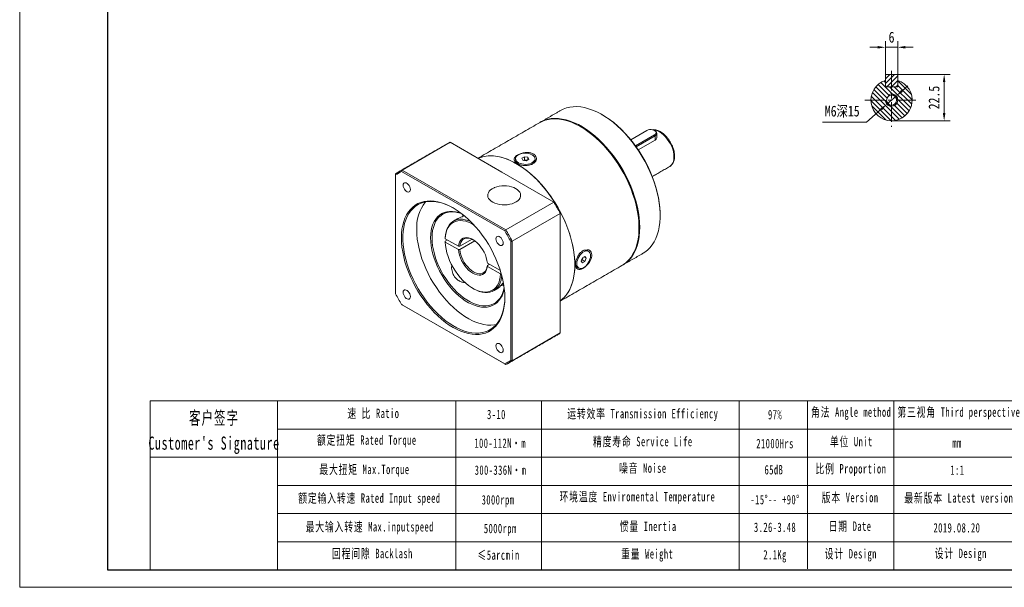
# Model space of a CAD drawing. Header units: millimetres. Extents: x -82 to 634, y -86 to 420.
# Tile 1 of 3: x -82 to 395, y -86 to 189. Entities that reach past the tile are written whole.
import ezdxf

# ---------------------------------------------------------------- set-up
doc = ezdxf.new("R2010")
doc.units = ezdxf.units.MM
doc.header["$LTSCALE"] = 1.5
doc.linetypes.add('CENTER', pattern=[10.16, 6.35, -1.27, 1.27, -1.27])
doc.layers.get('0').update_dxf_attribs({"lineweight": 18})
for name, color, linetype, lineweight in [('3中心线层', 1, 'CENTER', 18), ('5剖面线层', 2, 'Continuous', 18), ('7标注层', 4, 'Continuous', 18), ('SLD-0', 7, 'Continuous', 18), ('细实线', 7, 'Continuous', 18)]:
    doc.layers.add(name, color=color, linetype=linetype, lineweight=lineweight)
doc.styles.add('TH_GBDIM', font='txt', dxfattribs={"width": 0.8})
doc.styles.add('标准', font='txt', dxfattribs={"width": 0.667})
doc.dimstyles.new('TH_GBDIM', dxfattribs={"dimscale": 1.5, "dimtxt": 3.5, "dimasz": 2.5, "dimexe": 2, "dimexo": 0, "dimgap": 1.5, "dimtad": 1, "dimdec": 1, "dimdsep": 46, "dimtxsty": 'TH_GBDIM', "dimcen": 2.5, "dimdle": 5, "dimclrd": 4, "dimclre": 4, "dimclrt": 3, "dimadec": 0, "dimazin": 2, "dimtfac": 0.714286, "dimtdec": 1, "dimtmove": 0, "dimatfit": 3, "dimfxl": 1, "dimtolj": 1, "dimarcsym": 0})

# ---------------------------------------------------------------- blocks, each defined once
blk = doc.blocks.new('*X19')
at = {"layer": '7标注层', "transparency": 16777216}
for points in [[(365.52, 158.7), (366.77, 158.7), (366.15, 162.45)], [(365.52, 143.7), (366.77, 143.7), (366.15, 139.95)]]:
    blk.add_hatch(color=4, dxfattribs=at).paths.add_polyline_path(points, flags=0)
at = {"layer": '7标注层', "color": 4, "transparency": 16777216}
for p, q in [((343.24, 162.45), (369.15, 162.45)), ((366.15, 143.7), (366.15, 158.7)), ((340.64, 139.95), (369.15, 139.95))]:
    blk.add_line(p, q, dxfattribs=at)
at = {"layer": '7标注层', "color": 3, "transparency": 16777216, "insert": (361.27, 151.2), "char_height": 5.25, "width": 22.54, "attachment_point": 5, "rotation": 90, "style": 'TH_GBDIM'}
blk.add_mtext('22.5', dxfattribs=at)
blk = doc.blocks.new('*X20')
at = {"layer": '7标注层', "transparency": 16777216}
for points in [[(333.89, 176.21), (333.89, 174.96), (337.64, 175.58)], [(347.39, 176.21), (347.39, 174.96), (343.64, 175.58)]]:
    blk.add_hatch(color=4, dxfattribs=at).paths.add_polyline_path(points, flags=0)
at = {"layer": '7标注层', "color": 4, "transparency": 16777216}
for p, q in [((337.64, 162.05), (337.64, 178.58)), ((343.64, 162.05), (343.64, 178.58)), ((333.89, 175.58), (330.14, 175.58)), ((337.64, 175.58), (343.64, 175.58)), ((347.39, 175.58), (351.14, 175.58))]:
    blk.add_line(p, q, dxfattribs=at)
at = {"layer": '7标注层', "color": 3, "transparency": 16777216, "insert": (340.64, 180.46), "char_height": 5.25, "width": 4.76, "attachment_point": 5, "style": 'TH_GBDIM'}
blk.add_mtext('6', dxfattribs=at)
blk = doc.blocks.new('*X21')
at = {"layer": '7标注层', "transparency": 16777216}
for points in [[(345.3, 154.87), (346.13, 153.93), (342.9, 151.93)], [(335.15, 145.98), (335.98, 145.04), (338.38, 147.98)]]:
    blk.add_hatch(color=4, dxfattribs=at).paths.add_polyline_path(points, flags=0)
at = {"layer": '7标注层', "color": 4, "transparency": 16777216}
for p, q in [((345.72, 154.4), (348.54, 156.88)), ((342.9, 151.93), (338.38, 147.98)), ((328.49, 139.31), (335.56, 145.51)), ((307.18, 139.31), (328.49, 139.31))]:
    blk.add_line(p, q, dxfattribs=at)
at = {"layer": '7标注层', "color": 3, "transparency": 16777216, "insert": (316.71, 144.38), "char_height": 5.25, "width": 34.9533, "attachment_point": 5, "style": 'TH_GBDIM'}
blk.add_mtext('M6深15', dxfattribs=at)

msp = doc.modelspace()

# ---------------------------------------------------------------- hatches: boundary and pattern name
at = {"layer": '5剖面线层'}
h = msp.add_hatch(dxfattribs=at)
h.set_pattern_fill('ANSI31', color=256, style=0, pattern_type=0)
h.set_pattern_definition([(45, (0, 0), (-1.122532, 1.122532), [])])
h.paths.add_polyline_path([(340.640026, 156.454342), (343.240026, 156.454342), (343.640026, 156.854342), (343.640026, 159.493734), (343.640026, 162.054342), (343.240026, 162.454342), (340.640026, 162.454342)], flags=0)
h.paths.add_polyline_path([(340.640026, 162.454342), (338.040026, 162.454342), (337.640026, 162.054342), (337.640026, 156.854342), (338.040026, 156.454342), (340.640026, 156.454342)], flags=0)
h = msp.add_hatch(dxfattribs=at)
h.set_pattern_fill('ANSI31', color=256, style=0, pattern_type=0)
h.set_pattern_definition([(135, (0, 0), (-1.122532, -1.122532), [])])
edge = h.paths.add_edge_path(flags=0)
edge.add_line((340.640026, 156.454342), (337.640026, 156.454342))
edge.add_line((337.640026, 156.454342), (337.640026, 159.493734))
edge.add_arc((340.640027, 149.954342), 10.000001, 107.45760608, 179.99999705)
edge.add_line((330.640026, 149.954342), (338.240026, 149.954342))
edge.add_arc((340.640026, 149.954342), 2.4, 90.00000034, 179.99999966, ccw=False)
edge.add_line((340.640026, 152.354342), (340.640026, 156.454342))
edge = h.paths.add_edge_path(flags=0)
edge.add_line((343.640026, 159.493734), (343.640026, 156.454342))
edge.add_line((343.640026, 156.454342), (340.640026, 156.454342))
edge.add_line((340.640026, 156.454342), (340.640026, 152.954342))
edge.add_arc((340.640026, 149.954342), 3, 0, 89.99999966, ccw=False)
edge.add_line((343.640026, 149.954342), (350.640026, 149.954342))
edge.add_arc((340.640026, 149.954342), 10.000001, 0.00000295, 72.54238789)
edge = h.paths.add_edge_path(flags=0)
edge.add_line((350.640026, 149.954342), (343.640026, 149.954342))
edge.add_arc((340.640026, 149.954342), 3, 270.00000034, 359.99999966, ccw=False)
edge.add_line((340.640026, 146.954342), (340.640026, 139.954342))
edge.add_arc((340.640026, 149.954342), 10, 270.00000034, 360)
edge = h.paths.add_edge_path(flags=0)
edge.add_arc((340.640026, 149.954342), 3, 180, 269.99999966, ccw=False)
edge.add_line((337.640026, 149.954342), (330.640026, 149.954342))
edge.add_arc((340.640026, 149.954342), 10, 180.00000034, 269.99999966)
edge.add_line((340.640026, 139.954342), (340.640026, 146.954342))
edge = h.paths.add_edge_path(flags=0)
edge.add_line((338.240026, 149.954342), (337.640026, 149.954342))
edge.add_arc((340.640026, 149.954342), 3, 180.00000034, 269.99999966)
edge.add_line((340.640026, 146.954342), (340.640026, 147.554342))
edge.add_arc((340.640026, 149.954342), 2.4, 180, 269.99999966, ccw=False)
edge = h.paths.add_edge_path(flags=0)
edge.add_line((343.640026, 149.954342), (343.040026, 149.954342))
edge.add_arc((340.640026, 149.954342), 2.4, 270.00000034, 359.99999966, ccw=False)
edge.add_line((340.640026, 147.554342), (340.640026, 146.954342))
edge.add_arc((340.640026, 149.954342), 3, 270.00000034, 360)
edge = h.paths.add_edge_path(flags=0)
edge.add_line((340.640026, 152.954342), (340.640026, 152.354342))
edge.add_arc((340.640026, 149.954342), 2.4, 0, 89.99999966, ccw=False)
edge.add_line((343.040026, 149.954342), (343.640026, 149.954342))
edge.add_arc((340.640026, 149.954342), 3, 0.00000034, 89.99999966)

# ---------------------------------------------------------------- linework, layer by layer
at = {"color": 7, "linetype": 'Continuous', "lineweight": 15}
for p, q in [((337.640026, 162.054342), (338.040026, 162.454342)), ((343.240026, 162.454342), (338.040026, 162.454342)), ((343.240026, 162.454342), (343.640026, 162.054342)), ((337.640026, 162.054342), (337.640026, 156.854342)), ((337.640026, 156.454342), (337.640026, 159.493734)), ((343.640026, 156.854342), (343.640026, 162.054342)), ((343.640026, 159.493734), (343.640026, 156.454342)), ((338.040026, 156.454342), (337.640026, 156.854342)), ((337.640026, 156.454342), (343.640026, 156.454342)), ((343.240026, 156.454342), (338.040026, 156.454342)), ((343.640026, 156.854342), (343.240026, 156.454342)), ((221.937416, 135.227977), (214.119091, 130.714555)), ((226.775894, 133.840031), (226.775894, 131.717461)), ((103.194278, 116.016711), (126.528799, 129.487443)), ((151.651, 114.984706), (126.528799, 129.487443)), ((216.379909, 127.774375), (225.614371, 133.105316)), ((225.897214, 132.615418), (216.711553, 127.312649)), ((225.897214, 130.524577), (217.74493, 125.818364)), ((225.897214, 132.615418), (225.614371, 133.105316)), ((225.897214, 132.615418), (225.897214, 130.524577)), ((158.249709, 121.515971), (158.249709, 120.79333)), ((161.291678, 121.774762), (162.516423, 122.481792)), ((161.739965, 120.808941), (161.291678, 121.774762)), ((163.412998, 120.55015), (161.739965, 120.808941)), ((162.186452, 120.739875), (162.516423, 120.930363)), ((162.516423, 122.481792), (164.189454, 122.223001)), ((162.516423, 120.930363), (162.516423, 122.481792)), ((162.516423, 120.930363), (163.352938, 120.800967)), ((163.352938, 120.800967), (163.742968, 120.740636)), ((164.637743, 121.25718), (163.412998, 120.55015)), ((164.189454, 122.223001), (164.637743, 121.25718)), ((164.189454, 120.998388), (164.189454, 122.223001)), ((167.67971, 121.515971), (167.67971, 120.79333)), ((152.950422, 86.476625), (102.975428, 115.326574)), ((103.194278, 116.016711), (153.438681, 87.011235)), ((176.773202, 100.481967), (151.651, 114.984706)), ((100.032208, 114.190694), (100.032208, 113.626938)), ((100.032208, 113.626938), (100.032208, 55.917657)), ((176.773202, 100.481967), (153.438681, 87.011235)), ((132.719687, 94.364213), (132.637376, 93.585306)), ((156.600751, 81.534369), (179.935272, 95.005101)), ((179.935272, 65.99491), (179.935272, 95.005101)), ((228.372087, 94.365093), (228.372087, 93.956888)), ((124.091979, 81.496058), (125.152868, 82.108497)), ((130.473241, 79.037111), (124.092457, 82.720659)), ((131.182225, 79.036028), (137.156398, 82.484845)), ((138.53347, 81.64673), (131.182225, 77.402947)), ((155.893643, 23.669537), (155.893643, 81.378818)), ((156.600751, 81.534369), (156.600751, 23.513986)), ((124.092457, 81.087578), (130.473241, 77.404029)), ((190.024237, 71.819145), (190.63661, 73.397472)), ((190.63661, 70.947849), (190.024237, 71.819145)), ((190.517851, 72.430467), (190.18741, 72.239707)), ((190.824037, 73.21963), (190.517851, 72.430467)), ((190.517851, 72.430467), (191.861354, 71.654879)), ((190.63661, 73.397472), (191.861354, 74.104502)), ((191.861354, 71.654879), (190.63661, 70.947849)), ((190.96705, 73.588231), (190.824037, 73.21963)), ((191.412893, 73.845611), (192.473726, 73.233205)), ((191.861354, 74.104502), (192.473726, 73.233205)), ((192.473726, 73.233205), (191.861354, 71.654879)), ((144.542614, 69.690158), (145.603502, 70.302597)), ((150.876496, 67.258563), (144.544489, 70.913953)), ((144.544489, 69.280871), (150.925273, 65.597323)), ((179.935272, 36.984718), (179.935272, 65.99491)), ((151.862317, 60.973279), (152.381168, 61.272806)), ((102.975428, 50.81985), (152.950422, 21.969901)), ((153.438681, 21.687968), (103.194278, 50.693445)), ((179.935272, 36.984718), (156.600751, 23.513986))]:
    msp.add_line(p, q, dxfattribs=at)
for p, q in [((42.769073, 4.027021), (42.769073, -77.886893)), ((129.231424, 4.027021), (129.231424, -77.886893))]:
    msp.add_line(p, q)
for points in [[(220.08619, 75.643095), (220.950533, 76.18719), (222.245742, 77.193807), (223.430563, 78.365281), (224.499089, 79.69578), (225.446001, 81.178672), (226.266579, 82.806571), (226.956737, 84.571368), (227.513033, 86.464268), (227.9327, 88.475841), (228.213644, 90.596067), (228.354467, 92.814383), (228.354467, 95.119737), (228.213644, 97.500643), (227.9327, 99.945241), (227.513033, 102.441351), (226.956737, 104.976538), (226.266579, 107.538171), (225.446001, 110.11349), (224.499089, 112.689664), (223.430563, 115.253857), (222.245742, 117.793296), (220.950533, 120.29533), (219.551387, 122.747494), (218.055274, 125.137569), (216.469648, 127.45365), (214.802409, 129.684197), (213.061862, 131.818102), (211.25668, 133.844725), (209.395854, 135.753978), (207.488657, 137.536346), (205.544589, 139.18295), (203.573335, 140.685585), (201.584717, 142.036767), (199.588641, 143.229762), (197.595052, 144.258631), (195.613882, 145.118242), (193.655001, 145.804319), (191.728168, 146.313438), (189.842982, 146.643065), (188.008835, 146.79156), (186.234865, 146.758182), (184.529909, 146.543096), (182.902464, 146.147373), (181.360635, 145.572987), (180.089441, 144.927004)], [(209.833142, 69.724136), (210.697485, 70.268231), (211.992694, 71.274848), (213.177515, 72.446322), (214.246041, 73.776821), (215.192953, 75.259713), (216.013531, 76.887613), (216.703689, 78.652409), (217.259985, 80.545309), (217.679652, 82.556882), (217.960596, 84.677109), (218.101419, 86.895424), (218.101419, 89.200778), (217.960596, 91.581684), (217.679652, 94.026282), (217.259985, 96.522392), (216.703689, 99.057579), (216.013531, 101.619213), (215.192953, 104.194531), (214.246041, 106.770705), (213.177515, 109.334899), (211.992694, 111.874338), (210.697485, 114.376372), (209.298338, 116.828535), (207.802226, 119.21861), (206.2166, 121.534692), (204.549361, 123.765239), (202.808814, 125.899143), (201.003632, 127.925766), (199.142806, 129.83502), (197.235609, 131.617387), (195.291541, 133.263992), (193.320287, 134.766626), (191.331669, 136.117808), (189.335593, 137.310803), (187.342004, 138.339672), (185.360834, 139.199283), (183.401953, 139.88536), (181.47512, 140.39448), (179.589934, 140.724106), (177.755787, 140.872602), (175.981817, 140.839224), (174.276861, 140.624137), (172.649416, 140.228414), (171.107587, 139.654029), (169.836393, 139.008045)], [(170.013952, 139.108743), (170.724751, 139.504798), (172.220862, 140.1675), (173.806489, 140.652856), (175.473729, 140.958449), (177.214274, 141.082762), (179.019458, 141.025165), (180.880282, 140.785956), (182.787481, 140.366319), (184.731549, 139.76835), (186.702802, 138.995024), (188.69142, 138.050197), (190.687496, 136.938571), (192.681085, 135.665691), (194.662255, 134.237892), (196.621136, 132.662293), (198.547969, 130.946738), (200.433155, 129.099776), (202.267302, 127.13061), (204.041271, 125.04905), (205.746226, 122.865464), (207.373673, 120.590732), (208.915503, 118.236188), (210.364035, 115.813559), (211.712052, 113.334918), (212.952839, 110.812609), (214.080215, 108.259202), (215.088562, 105.687417), (215.972858, 103.110065), (216.728696, 100.539988), (217.352313, 97.989989), (217.840599, 95.472772), (218.191122, 93.000879), (218.402137, 90.586623), (218.472593, 88.242032)], [(200.445909, 142.739894), (201.919559, 141.843972), (203.88332, 140.509683), (205.829933, 139.02583), (207.7497, 137.399809), (209.633058, 135.639721), (211.470623, 133.754332), (213.253241, 131.75304), (214.972031, 129.645811), (216.618429, 127.443145), (218.184235, 125.156015), (219.661647, 122.795815), (221.043303, 120.374304), (222.322323, 117.903545), (223.492332, 115.39585), (224.547503, 112.863709), (225.482578, 110.319737), (226.292899, 107.77661), (226.974429, 105.246996), (227.523772, 102.743499), (227.938193, 100.27859), (228.215626, 97.86455), (228.354688, 95.513405), (228.372087, 94.365093)], [(225.614371, 133.105316), (226.057858, 133.447319), (226.316473, 133.847597), (226.369269, 134.273723), (226.211964, 134.691175), (225.8573, 135.066131), (225.334014, 135.368217), (224.684501, 135.572961), (223.961375, 135.663771), (223.223222, 135.633293), (222.529845, 135.483997), (221.937416, 135.227977)], [(235.0896, 122.327069), (235.017626, 123.530677), (234.803172, 124.792882), (234.450602, 126.087988), (233.967093, 127.389632), (233.362488, 128.671314), (232.649097, 129.906945), (231.84144, 131.07137), (230.95596, 132.140885), (230.010682, 133.093718), (229.02485, 133.910471), (228.018532, 134.574518), (227.012214, 135.07234), (226.026382, 135.393805), (225.081104, 135.532367), (224.832929, 135.537952)], [(225.897557, 135.064443), (226.373969, 134.705962), (226.673671, 134.28827), (226.775894, 133.840031), (226.673673, 133.391792), (226.373968, 132.974098), (225.897214, 132.615418)], [(164.185041, 118.886806), (165.105275, 119.09073), (165.931956, 119.400649), (166.628953, 119.803016), (167.165806, 120.280249), (167.51905, 120.811488), (167.673248, 121.373517), (167.62166, 121.941771), (167.366542, 122.491417), (166.919042, 122.998431), (166.298718, 123.440653), (165.532683, 123.798758), (164.654415, 124.057094), (163.702298, 124.204371), (162.717946, 124.234152), (161.744378, 124.145136), (160.824145, 123.941212), (159.997464, 123.631293), (159.300467, 123.228926), (158.763614, 122.751692), (158.410369, 122.220453), (158.256172, 121.658425), (158.307759, 121.09017), (158.562878, 120.540525), (159.010378, 120.033512), (159.630701, 119.591289), (160.396736, 119.233184), (161.275004, 118.974847), (162.227121, 118.82757), (163.211474, 118.79779), (164.185041, 118.886806)], [(187.006341, 70.076951), (186.935884, 72.421542), (186.72487, 74.835798), (186.374346, 77.307691), (185.88606, 79.824908), (185.262444, 82.374907), (184.506606, 84.944984), (183.62231, 87.522336), (182.613962, 90.094121), (181.486587, 92.647528), (180.245799, 95.169837), (178.897782, 97.648479), (177.449251, 100.071108), (175.907421, 102.425651), (174.279974, 104.700383), (172.575019, 106.88397), (170.801049, 108.96553), (168.966903, 110.934695), (167.081717, 112.781658), (165.154884, 114.497212), (163.196003, 116.072811), (161.214832, 117.50061), (159.221244, 118.77349), (157.225168, 119.885116), (155.23655, 120.829943), (153.265297, 121.603269), (151.321228, 122.201238), (149.41403, 122.620875), (147.553205, 122.860084), (145.748022, 122.917681), (144.007477, 122.793368), (142.340237, 122.487775), (140.754609, 122.002419), (140.015085, 121.701977)], [(179.935273, 52.555352), (180.879996, 53.31387), (182.064816, 54.485344), (183.133343, 55.815843), (184.080255, 57.298735), (184.900833, 58.926634), (185.59099, 60.691431), (186.147287, 62.584331), (186.566953, 64.595904), (186.847898, 66.71613), (186.988721, 68.934446), (186.988721, 71.2398), (186.847898, 73.620706), (186.566953, 76.065304), (186.147287, 78.561414), (185.59099, 81.096601), (184.900833, 83.658234), (184.080255, 86.233553), (183.133343, 88.809727), (182.064816, 91.37392), (180.879996, 93.913359), (179.584787, 96.415393), (178.18564, 98.867557), (176.689528, 101.257632), (175.103902, 103.573713), (173.436663, 105.80426), (171.696116, 107.938165), (169.890934, 109.964788), (168.030108, 111.874041), (166.122911, 113.656409), (164.178842, 115.303013), (162.207589, 116.805648), (160.218971, 118.15683), (158.222895, 119.349825), (156.229306, 120.378694), (154.248136, 121.238305), (152.289255, 121.924382), (150.362422, 122.433501), (148.477236, 122.763128), (146.643089, 122.911623), (144.869119, 122.878245), (143.164163, 122.663159), (141.536718, 122.267436), (140.015085, 121.701977)], [(163.703841, 120.718048), (163.538735, 120.764558), (163.352938, 120.800967)], [(103.695159, 108.63989), (103.766764, 108.023438), (103.975786, 107.374249), (104.305285, 106.744921), (104.728568, 106.186436), (105.211345, 105.744041), (105.714504, 105.453573), (106.197283, 105.338565), (106.620567, 105.408337), (106.950066, 105.657234), (107.159085, 106.065093), (107.230692, 106.59887), (107.159085, 107.215324), (106.950066, 107.864511), (106.620567, 108.49384), (106.197283, 109.052323), (105.714504, 109.494721), (105.211345, 109.785189), (104.728568, 109.900194), (104.305285, 109.830423), (103.975786, 109.581526), (103.766764, 109.173669), (103.695159, 108.63989)], [(157.402053, 107.500357), (158.190236, 107.124501), (159.034748, 106.588309), (159.723567, 105.982454), (160.239728, 105.321851), (160.570525, 104.622769), (160.707808, 103.90242), (160.648201, 103.178542), (160.39317, 102.46896), (159.948993, 101.791142), (159.326611, 101.161785), (158.541347, 100.596381), (157.612537, 100.108855), (156.56305, 99.711208), (155.418728, 99.413233), (154.207752, 99.222271), (152.959935, 99.143017), (151.706006, 99.177428), (150.47684, 99.324655), (149.302702, 99.581072), (148.212502, 99.940365), (147.233087, 100.393688), (146.388575, 100.92988), (145.699756, 101.535735), (145.183596, 102.196338), (144.852798, 102.89542), (144.715514, 103.615769), (144.775122, 104.339647), (145.030152, 105.04923), (145.47433, 105.727047), (146.096712, 106.356404), (146.881976, 106.921808), (147.810786, 107.409335), (148.021271, 107.500357)], [(153.065216, 54.156993), (152.995025, 52.031298), (152.784844, 49.998531), (152.435849, 48.070061), (151.949991, 46.256672), (151.329988, 44.568507), (150.579307, 43.015004), (149.702147, 41.604852), (148.703411, 40.34594), (147.588686, 39.245303), (146.364207, 38.309101), (145.036819, 37.542568), (143.613948, 36.949991), (142.103549, 36.534681), (140.514071, 36.298964), (138.854401, 36.244159), (137.133822, 36.37057), (135.361955, 36.67749), (133.54871, 37.163202), (131.704227, 37.824994), (129.838822, 38.65916), (127.962925, 39.661039), (126.087028, 40.825024), (124.221623, 42.14461), (122.37714, 43.612413), (120.563895, 45.220228), (118.792029, 46.959062), (117.071449, 48.819189), (115.41178, 50.790208), (113.822302, 52.861097), (112.311903, 55.020276), (110.889031, 57.255666), (109.561645, 59.554768), (108.337163, 61.904725), (107.22244, 64.292395), (106.223704, 66.704423), (105.346544, 69.127323), (104.595861, 71.547544), (103.97586, 73.951549), (103.490002, 76.325897), (103.141007, 78.657307), (102.930826, 80.932744), (102.860633, 83.139482), (102.930826, 85.265177), (103.141007, 87.297943), (103.490002, 89.226414), (103.97586, 91.039802), (104.595861, 92.727969), (105.346544, 94.281471), (106.223704, 95.691622), (107.22244, 96.950535), (108.337163, 98.051172), (109.561645, 98.987373), (110.889031, 99.753907), (112.311903, 100.346485), (113.822302, 100.761793), (115.41178, 100.99751), (117.071449, 101.052316), (118.792029, 100.925906), (120.563895, 100.618985), (122.37714, 100.133271), (124.221623, 99.471481), (126.087028, 98.637315), (127.962925, 97.635436), (129.838822, 96.47145), (131.704227, 95.151865), (133.54871, 93.684061), (135.361955, 92.076247), (137.133822, 90.337414), (138.854401, 88.477286), (140.514071, 86.506267), (142.103549, 84.435376), (143.613948, 82.2762), (145.036819, 80.040809), (146.364207, 77.741706), (147.588686, 75.39175), (148.703411, 73.004079), (149.702147, 70.592051), (150.579307, 68.169153), (151.329988, 65.748932), (151.949991, 63.344926), (152.435849, 60.970577), (152.784844, 58.639167), (152.995025, 56.36373), (153.065216, 54.156993)], [(128.14438, 97.529929), (127.848131, 97.696522), (125.978091, 98.653336), (124.121446, 99.439453), (122.288829, 100.05037), (120.490739, 100.482587), (118.737474, 100.733628), (117.039075, 100.802057), (115.405273, 100.687482), (113.845424, 100.390557), (112.368467, 99.912983), (110.982855, 99.257498), (109.696531, 98.427856), (108.516859, 97.428805), (107.450599, 96.266072), (106.503857, 94.946315), (105.682054, 93.477095), (104.9899, 91.866826), (104.431357, 90.124734), (104.009627, 88.260794), (103.727125, 86.285684), (103.585467, 84.210718), (103.585467, 82.04778), (103.727125, 79.80926), (104.009627, 77.507979), (104.431357, 75.157121), (104.9899, 72.770148), (105.682054, 70.360736), (106.503857, 67.942682), (107.450599, 65.529841), (108.516859, 63.136029), (109.696531, 60.774959), (110.982855, 58.460158), (112.368467, 56.20488), (113.845424, 54.022047), (115.405273, 51.924159), (117.039075, 49.923236), (118.737474, 48.030736), (120.490739, 46.257499), (122.288829, 44.613687), (124.121446, 43.108709), (125.978091, 41.751187), (127.848131, 40.548901), (129.720853, 39.508732), (131.585531, 38.636644), (133.431484, 37.937626), (135.248139, 37.415684), (137.02509, 37.073811), (138.752159, 36.913959), (140.419453, 36.93705), (142.017422, 37.142949), (143.536914, 37.530476), (144.969224, 38.097411), (146.306149, 38.840508), (147.540032, 39.75551), (148.663803, 40.837175), (149.671025, 42.079311), (150.555933, 43.474798), (151.313454, 45.015646), (151.93925, 46.693028), (152.429737, 48.497337), (152.782105, 50.418237), (152.994337, 52.444727), (153.064589, 54.362182)], [(117.002769, 83.139481), (117.073328, 84.93898), (117.284454, 86.642929), (117.634494, 88.237992), (118.120708, 89.711688), (118.739292, 91.05248), (119.485405, 92.249877), (120.353206, 93.294506), (121.335904, 94.178192), (122.425809, 94.894019), (123.614388, 95.436385), (124.892342, 95.801044), (126.24967, 95.985144), (127.675745, 95.987243), (129.159409, 95.807324), (130.689049, 95.446797), (131.795667, 95.082962)], [(132.005751, 94.923151), (131.453894, 95.106939), (129.924845, 95.50234), (128.43978, 95.716039), (127.010652, 95.746312), (125.648971, 95.592918), (124.365699, 95.257088), (123.171168, 94.741532), (122.074997, 94.050396), (121.086011, 93.189246), (120.212172, 92.165016), (119.460515, 90.985953), (118.837094, 89.661549), (118.346929, 88.202467), (117.993962, 86.620456), (117.781042, 84.928252), (117.709877, 83.139481)], [(124.091979, 83.12914), (124.23408, 84.650991), (124.515908, 86.067362), (124.934576, 87.363731), (125.485791, 88.526807), (126.1639, 89.544667), (126.961953, 90.406871), (127.871765, 91.104583), (128.88401, 91.630646), (129.988309, 91.97967), (131.17334, 92.148073), (132.426952, 92.134131), (133.736294, 91.937985), (135.087939, 91.561648), (136.468031, 91.008977), (136.471835, 91.007226)], [(138.095003, 89.320124), (136.805867, 90.057845), (135.40757, 90.695386), (134.032286, 91.151822), (132.695077, 91.422153), (131.41059, 91.503418), (130.19289, 91.394729), (129.055313, 91.097275), (128.01032, 90.614313), (127.069354, 89.951135), (126.242721, 89.115001), (125.539474, 88.11507), (124.967315, 86.962293), (124.532511, 85.669295), (124.239824, 84.250236), (124.092457, 82.720659)], [(110.285254, 87.017419), (110.356134, 84.815113), (110.568365, 82.543586), (110.920733, 80.215849), (111.41122, 77.845236), (112.037016, 75.445325), (112.794537, 73.029862), (113.679445, 70.612683), (114.686668, 68.207632), (115.810439, 65.828488), (117.04432, 63.488877), (118.381247, 61.202198), (119.813558, 58.981552), (121.333048, 56.839659), (122.931018, 54.788783), (124.598312, 52.840676), (126.32538, 51.006497), (128.102332, 49.296745), (129.918986, 47.721222), (131.764939, 46.288948), (133.629617, 45.008126), (135.502339, 43.886095), (137.372379, 42.92928), (139.229025, 42.143164), (141.061641, 41.532247), (142.859732, 41.100029), (144.612998, 40.848989), (146.311396, 40.78056), (147.945197, 40.895135), (148.848546, 41.043036)], [(218.472593, 88.242032), (218.402137, 85.978788), (218.191122, 83.808164), (217.840599, 81.740977), (217.352313, 79.787523), (216.728696, 77.957535), (215.972858, 76.260131), (215.088562, 74.703765), (214.080215, 73.296194), (212.952839, 72.044427), (211.712052, 70.954701), (210.364035, 70.032448), (210.009138, 69.827542)], [(152.77151, 58.747799), (152.625727, 58.005681), (152.20719, 56.469799), (151.65425, 55.061176), (150.971232, 53.790838), (150.163486, 52.668727), (149.23733, 51.703624), (148.200013, 50.903084), (147.059655, 50.273373), (145.825179, 49.819415), (144.506248, 49.544767), (143.113184, 49.451577), (141.656888, 49.540573), (140.14876, 49.81106), (138.600602, 50.260923), (137.02453, 50.886638), (135.432879, 51.683309), (133.838107, 52.644701), (132.252694, 53.76329), (130.689049, 55.030321), (129.159409, 56.435879), (127.675745, 57.968962), (126.24967, 59.617572), (124.892342, 61.368809), (123.614388, 63.208963), (122.425809, 65.123633), (121.335904, 67.097837), (120.353206, 69.116123), (119.485405, 71.162694), (118.739292, 73.221533), (118.120708, 75.276527), (117.634494, 77.311593), (117.284454, 79.310805), (117.073328, 81.258516), (117.002769, 83.139481)], [(117.709877, 83.139481), (117.781042, 81.268544), (117.993962, 79.330507), (118.346929, 77.34097), (118.837094, 75.315955), (119.460515, 73.271764), (120.212172, 71.224856), (121.086011, 69.191714), (122.074997, 67.188705), (123.171168, 65.231957), (124.365699, 63.337223), (125.648971, 61.519761), (127.010652, 59.794203), (128.43978, 58.17444), (129.924845, 56.673517), (131.453894, 55.303517), (133.014614, 54.07547), (134.59444, 52.999265), (136.180651, 52.083564), (137.760477, 51.335742), (139.321197, 50.76182), (140.850246, 50.366418), (142.335312, 50.15272), (143.764439, 50.122447), (145.12612, 50.275841), (146.409392, 50.611669), (147.603923, 51.127228), (148.700094, 51.818364), (149.689081, 52.679513), (150.56292, 53.703742), (151.314575, 54.882807), (151.937996, 56.207211), (152.428162, 57.666293), (152.738176, 59.009645)], [(130.473241, 79.037111), (130.6528, 80.115147), (130.980372, 81.064598), (131.448884, 81.864967), (132.048223, 82.498976), (132.765449, 82.952936), (133.585077, 83.217048), (134.489416, 83.285609), (135.458939, 83.15714), (136.472717, 82.834415), (137.508865, 82.324399), (138.545012, 81.638105), (139.558791, 80.790347), (140.528314, 79.799427), (141.432652, 78.686739), (142.252281, 77.476304), (142.969507, 76.194252), (143.568846, 74.868263), (144.037358, 73.526961), (144.364929, 72.199303), (144.544489, 70.913953)], [(137.720149, 82.200622), (136.881595, 82.603316), (135.921794, 82.909783), (135.003587, 83.033062), (134.146656, 82.970511), (133.369368, 82.72347), (132.688383, 82.297235), (132.118297, 81.700942), (131.67133, 80.947371), (131.357059, 80.052675), (131.182225, 79.036028)], [(148.695158, 82.661944), (148.766765, 82.045491), (148.975785, 81.396303), (149.305284, 80.766975), (149.728568, 80.208489), (150.211345, 79.766093), (150.714505, 79.475626), (151.197283, 79.360618), (151.620566, 79.430391), (151.950065, 79.679288), (152.159085, 80.087146), (152.230692, 80.620924), (152.159085, 81.237377), (151.950065, 81.886565), (151.620566, 82.515893), (151.197283, 83.074377), (150.714505, 83.516774), (150.211345, 83.807242), (149.728568, 83.922248), (149.305284, 83.852477), (148.975785, 83.60358), (148.766765, 83.195722), (148.695158, 82.661944)], [(124.092457, 81.087578), (124.239824, 79.387855), (124.532511, 77.630866), (124.967315, 75.835854), (125.539474, 74.022476), (126.242721, 72.210594), (127.069354, 70.420051), (128.01032, 68.670455), (129.055313, 66.980971), (130.19289, 65.370098), (131.41059, 63.855482), (132.695077, 62.45371), (134.032286, 61.180133), (135.40757, 60.048699), (136.805867, 59.071802), (138.211863, 58.260138), (139.61016, 57.622595), (140.985444, 57.16616), (142.322652, 56.895829), (143.607141, 56.814563), (144.824841, 56.923253), (145.962417, 57.220707), (147.00741, 57.703668), (147.948376, 58.366848), (148.775009, 59.202981), (149.478255, 60.202912), (150.050414, 61.355689), (150.485218, 62.648687), (150.777907, 64.067746), (150.925273, 65.597323)], [(144.544489, 69.280871), (144.364929, 68.202835), (144.037358, 67.253384), (143.568846, 66.453015), (142.969507, 65.819006), (142.252281, 65.365046), (141.432652, 65.100935), (140.528314, 65.032373), (139.558791, 65.160842), (138.545012, 65.483567), (137.508865, 65.993583), (136.472717, 66.679878), (135.458939, 67.527636), (134.489416, 68.518555), (133.585077, 69.631243), (132.765449, 70.841678), (132.048223, 72.12373), (131.448884, 73.44972), (130.980372, 74.791022), (130.6528, 76.118679), (130.473241, 77.404029)], [(131.182225, 77.402947), (131.357059, 76.184441), (131.67133, 74.926896), (132.118297, 73.657267), (132.688383, 72.402766), (133.369368, 71.190283), (134.146656, 70.045805), (135.003587, 68.993862), (135.921794, 68.057002), (136.881595, 67.255306), (137.862419, 66.605956), (138.843243, 66.122871), (139.803044, 65.816405), (140.72125, 65.693125), (141.578181, 65.755677), (142.355469, 66.002717), (143.036454, 66.428952), (143.60654, 67.025245), (144.053508, 67.778816), (144.367778, 68.673513), (144.542614, 69.690158)], [(189.581977, 68.229645), (190.218716, 68.269857), (190.900483, 68.496092), (191.59748, 68.89846), (192.279247, 69.459377), (192.915986, 70.154327), (193.479868, 70.952939), (193.946251, 71.820308), (194.29475, 72.718528), (194.510134, 73.608341), (194.58299, 74.450858), (194.510134, 75.209257), (194.29475, 75.850392), (193.946251, 76.346243), (193.479868, 76.675139), (192.915986, 76.822705), (192.279247, 76.782493), (191.59748, 76.556258), (190.900483, 76.153891), (190.218716, 75.592973), (189.581977, 74.898023), (189.018094, 74.099411), (188.551712, 73.232042), (188.203213, 72.333822), (187.987829, 71.44401), (187.914973, 70.601493), (187.987829, 69.843094), (188.203213, 69.201958), (188.551712, 68.706107), (189.018094, 68.377211), (189.581977, 68.229645)], [(192.290196, 77.183966), (192.854078, 77.0364), (192.9805, 76.970856)], [(190.824037, 73.21963), (190.8854, 73.398745), (190.927791, 73.565567)], [(179.935273, 52.555352), (180.245799, 52.78962), (181.486587, 53.879346), (182.613962, 55.131113), (183.62231, 56.538684), (184.506606, 58.09505), (185.262444, 59.792454), (185.88606, 61.622442), (186.374346, 63.575896), (186.72487, 65.643084), (186.935884, 67.813707), (187.006341, 70.076951)], [(151.580476, 64.835459), (151.490758, 64.075196), (151.20893, 62.658825), (150.790262, 61.362456), (150.239048, 60.199379), (149.560938, 59.181521), (148.762885, 58.319316), (147.853073, 57.621605), (146.840828, 57.095541), (145.736529, 56.746518), (144.551498, 56.578114), (143.297886, 56.592057), (141.988544, 56.788201), (140.636899, 57.164539), (139.256807, 57.717209), (137.862419, 58.440548), (137.860178, 58.441841)], [(103.695159, 56.675552), (103.766764, 56.059099), (103.975786, 55.409911), (104.305285, 54.780583), (104.728568, 54.222098), (105.211345, 53.779703), (105.714504, 53.489235), (106.197283, 53.374227), (106.620567, 53.443999), (106.950066, 53.692896), (107.159085, 54.100754), (107.230692, 54.634532), (107.159085, 55.250984), (106.950066, 55.90017), (106.620567, 56.529501), (106.197283, 57.087984), (105.714504, 57.53038), (105.211345, 57.820848), (104.728568, 57.935855), (104.305285, 57.866085), (103.975786, 57.617185), (103.766764, 57.209329), (103.695159, 56.675552)], [(151.909084, 60.219293), (152.609718, 59.908026), (152.611174, 59.907414)], [(148.695158, 30.697606), (148.766765, 30.081151), (148.975785, 29.431965), (149.305284, 28.802636), (149.728568, 28.244151), (150.211345, 27.801755), (150.714505, 27.511288), (151.197283, 27.39628), (151.620566, 27.466053), (151.950065, 27.71495), (152.159085, 28.122806), (152.230692, 28.656586), (152.159085, 29.273037), (151.950065, 29.922224), (151.620566, 30.551555), (151.197283, 31.110037), (150.714505, 31.552433), (150.211345, 31.842901), (149.728568, 31.957908), (149.305284, 31.888139), (148.975785, 31.639239), (148.766765, 31.231382), (148.695158, 30.697606)]]:
    msp.add_lwpolyline(points, dxfattribs=at)
msp.add_circle((340.640026, 149.954342), 2.4)
for centre, radius, start, end in [((340.640026, 149.954342), 10, 107.45760312, 72.54239688), ((133.846991, 113.161327), 17.891283, 114.14433826, 119.99325343), ((160.510418, 120.986504), 2.268946, 184.88396097, 241.72701484), ((162.965727, 118.348085), 2.483256, 81.02934484, 106.53473038), ((165.367218, 121.021683), 2.32374, 299.3006154, 354.36046297), ((230.131833, 121.812329), 4.984416, 305.38468255, 5.92749216), ((110.503788, 99.708163), 17.871701, 114.1419773, 125.86877446), ((110.314593, 99.219353), 17.70045, 114.49611477, 125.51463698), ((152.711661, 96.274136), 12.166667, 67.32449706, 112.67550294), ((130.495982, 88.133559), 20.241524, 142.20054514, 183.16095463), ((98.208489, 51.471365), 92.598343, 28.04306991, 31.95693024), ((75.015297, 38.082208), 91.738232, 28.16148227, 31.83853268), ((74.873968, 38.000633), 92.598343, 28.04306991, 31.95693024), ((192.193945, 74.208285), 2.977237, 88.14737846, 121.85489137), ((188.506725, 74.110425), 2.482629, 313.44306722, 338.97279841), ((189.622413, 70.718083), 2.346024, 174.0136406, 234.67420119), ((145.692701, 64.652928), 7.183591, 305.6863808, 329.18753084), ((180.911298, 99.214683), 91.739085, 208.16149236, 211.83850778), ((169.452609, 51.483875), 17.891667, 300.00142084, 305.86633925), ((145.611345, 38.076983), 17.700286, 294.49604025, 305.5146671), ((146.129059, 37.99671), 17.871923, 294.14205049, 305.86870127)]:
    msp.add_arc(centre, radius, start, end, dxfattribs=at)
at = {"color": 4}
msp.add_arc((340.640026, 149.954342), 3, 180, 111.81505443, dxfattribs=at)
at = {"color": 7, "linetype": 'Continuous', "lineweight": 15}
for points in [[(180.089441, 144.927004), (170.189947, 139.212148)], [(169.836393, 139.008045), (139.936619, 121.747273)], [(200.445909, 142.739894), (200.092412, 142.94403)], [(225.897557, 135.064443), (225.614669, 135.227805)], [(124.903174, 128.656686), (101.568653, 115.185954)], [(102.975428, 115.326574), (103.194278, 116.016711)], [(224.549122, 112.85957), (233.018125, 117.748621)], [(129.961746, 92.318182), (128.113211, 91.251046)], [(152.950422, 86.476625), (153.438681, 87.011235)], [(124.092457, 82.720659), (124.091979, 83.12914)], [(124.091979, 81.496058), (124.092457, 81.087578)], [(155.893643, 81.378818), (156.600751, 81.534369)], [(131.182225, 79.036028), (130.473241, 79.037111)], [(130.473241, 77.404029), (131.182225, 77.402947)], [(193.60629, 76.609595), (192.9805, 76.970856)], [(210.186697, 69.928239), (220.08619, 75.643095)], [(144.542614, 69.690158), (144.544489, 69.280871)], [(179.935273, 52.464464), (209.833142, 69.724136)], [(188.265884, 68.804016), (188.891673, 68.442755)], [(150.925273, 65.597323), (151.332116, 65.597165)], [(137.506682, 58.645977), (137.860178, 58.441841)], [(147.611627, 57.475141), (149.460161, 58.542277)], [(149.450579, 58.558696), (149.883235, 58.818256)], [(103.194278, 50.693445), (102.975428, 50.81985)], [(155.064306, 22.518726), (178.398827, 35.989458)], [(153.438681, 21.687968), (152.950422, 21.969901)], [(155.893643, 23.669537), (156.600751, 23.513986)]]:
    msp.add_open_spline(points, degree=1, dxfattribs=at)
for points, knots in [([(232.867842, 117.676026), (232.89628, 117.68766), (233.185539, 117.805999), (233.656217, 118.181473), (234.249334, 118.792845), (234.719054, 119.544478), (235.072475, 120.407817), (235.301435, 121.380762), (235.375565, 122.17821), (235.385487, 122.841067), (235.364114, 123.522841), (235.247572, 124.524544), (234.981295, 125.741034), (234.593323, 126.967157), (234.09173, 128.182224), (233.485872, 129.366026), (232.786249, 130.49883), (232.004489, 131.561582), (231.152968, 132.536165), (230.244627, 133.405632), (229.292513, 134.1544), (228.31006, 134.767077), (227.311047, 135.231387), (226.314268, 135.525251), (225.415002, 135.655262), (224.87168, 135.600945), (224.642082, 135.577991)], [0, 0, 0, 0, 0.1144316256, 1.1639464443, 2.2080463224, 3.2624409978, 4.3409759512, 5.4471758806, 6.574928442, 6.8597931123, 7.4692900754, 8.611993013, 9.7525384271, 10.8904527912, 12.0260085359, 13.1601173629, 14.2939456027, 15.4286042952, 16.5651449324, 17.7048972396, 18.8490874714, 19.998512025, 21.1527705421, 22.3074382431, 23.452463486, 24.2904485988, 24.2904485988, 24.2904485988, 24.2904485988]), ([(226.757337, 131.941588), (226.739528, 131.73431), (226.701175, 131.287914), (226.326676, 130.804604), (225.996893, 130.589572), (225.897214, 130.524577)], [0, 0, 0, 0, 0.6561964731, 1.4131919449, 1.7411158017, 1.7411158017, 1.7411158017, 1.7411158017]), ([(168.381537, 121.37189), (168.302682, 121.03804), (168.130738, 120.31007), (167.193122, 119.326023), (165.733652, 118.571226), (163.892317, 118.200128), (161.936039, 118.246683), (160.146277, 118.655282), (158.750621, 119.311514), (157.847178, 120.108621), (157.459066, 120.987813), (157.617437, 121.914338), (158.359061, 122.836969), (159.663735, 123.668367), (161.404787, 124.29133), (163.354441, 124.586716), (165.228631, 124.477374), (166.773178, 123.975125), (167.835832, 123.17468), (168.371601, 122.26011), (168.378504, 121.642998), (168.381537, 121.37189)], [0, 0, 0, 0, 1.2908450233, 2.8147272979, 4.3920989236, 5.98518239, 7.5501608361, 9.0382433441, 10.4265102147, 11.7523202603, 13.0873380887, 14.4907105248, 15.9837241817, 17.5467366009, 19.1392828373, 20.7188077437, 22.2370715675, 23.6570828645, 24.9961320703, 26.3202319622, 27.3577217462, 27.3577217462, 27.3577217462, 27.3577217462]), ([(133.372219, 93.895611), (133.188923, 93.812574), (132.62738, 93.558181), (131.552566, 93.102446), (130.551317, 92.660209), (130.102136, 92.382605), (129.971329, 92.301763)], [0, 0, 0, 0, 0.5243938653, 1.6065304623, 3.132272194, 3.7591427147, 3.7591427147, 3.7591427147, 3.7591427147]), ([(193.832624, 77.289312), (194.119538, 77.109116), (194.728308, 76.726777), (195.213825, 75.605688), (195.238126, 74.196124), (194.806139, 72.684593), (193.992222, 71.183991), (192.861064, 69.787102), (191.519343, 68.632857), (190.130682, 67.885418), (188.881511, 67.681998), (187.930322, 68.081618), (187.374315, 69.030449), (187.230561, 70.364278), (187.45678, 71.895043), (188.012749, 73.488554), (188.883019, 75.02739), (190.044718, 76.354922), (191.407633, 77.260606), (193.832624, 77.289312), (193.832624, 77.289312)], [0, 0, 0, 0, 1.2860110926, 2.7286377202, 4.0857383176, 5.4006461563, 6.7448380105, 8.1677501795, 9.6778905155, 11.2468144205, 12.8328315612, 14.3925673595, 15.8773711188, 17.262637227, 18.5834843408, 19.9109094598, 21.3048233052, 22.7879677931, 24.3420296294, 27.2350091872, 27.2350091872, 27.2350091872, 27.2350091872]), ([(128.67003, 64.265169), (128.443214, 64.618341), (127.989447, 65.324895), (127.529693, 66.505232), (127.257529, 67.732562), (127.146321, 68.911995), (127.299269, 69.618656), (127.366418, 69.928905)], [0, 0, 0, 0, 1.2274108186, 2.4555537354, 3.7233717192, 4.9903376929, 5.9819157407, 5.9819157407, 5.9819157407, 5.9819157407]), ([(133.650558, 61.537553), (133.52664, 61.525466), (132.919029, 61.4662), (131.709063, 61.807771), (130.194312, 62.598534), (129.213547, 63.533967), (128.758772, 64.145783), (128.67003, 64.265169)], [0, 0, 0, 0, 0.4023775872, 1.972988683, 3.6330256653, 5.4688219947, 5.9138980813, 5.9138980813, 5.9138980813, 5.9138980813]), ([(152.477674, 60.549534), (152.264757, 60.458573), (151.738838, 60.233893), (151.2148, 59.985387), (150.902918, 59.837488)], [0, 0, 0, 0, 0.6997481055, 1.7284192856, 1.7284192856, 1.7284192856, 1.7284192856])]:
    msp.add_open_spline(points, degree=3, knots=knots, dxfattribs=at)
at = {"layer": '3中心线层'}
for p, q in [((340.640026, 164.144401), (340.640026, 136.954342)), ((327.640026, 149.954342), (353.640026, 149.954342))]:
    msp.add_line(p, q, dxfattribs=at)
at = {"layer": '7标注层', "color": 0}
msp.add_line((-19.022178, 4.027021), (-19.022178, -77.872887), dxfattribs=at)
at = {"layer": 'SLD-0'}
for p, q in [((170.89051, 4.027021), (170.89051, -77.863571)), ((266.769109, 4.027021), (266.769109, -77.872887))]:
    msp.add_line(p, q, dxfattribs=at)
at = {"layer": '细实线'}
for p, q in [((-19.022178, 4.027021), (625.765539, 4.027021)), ((299.908479, 4.027021), (299.908479, -77.418599)), ((341.746931, 4.027021), (341.746931, -77.872887)), ((42.769073, -9.638011), (405.153016, -9.638011)), ((-19.022178, -23.303043), (625.765539, -23.303043)), ((42.769073, -36.968074), (625.765539, -36.968074)), ((42.769073, -50.633106), (625.765539, -50.633106)), ((42.769073, -64.298137), (625.765539, -64.298137))]:
    msp.add_line(p, q, dxfattribs=at)
at = {"layer": '细实线', "color": 3}
msp.add_lwpolyline([(-82.324788, -86.404096), (634.296748, -86.404096), (634.296748, 420.349704), (-82.324788, 420.349704)], close=True, dxfattribs=at)
at = {"layer": '细实线', "color": 3, "lineweight": 25}
msp.add_lwpolyline([(-39.668744, -77.872887), (625.765539, -77.872887), (625.765539, 411.818495), (-39.668744, 411.818495)], close=True, dxfattribs=at)

# ---------------------------------------------------------------- texts
at = {"layer": 'SLD-0', "color": 1, "attachment_point": 2, "line_spacing_factor": 1.15057, "style": '标准'}
for s, insert, char_height, width in [('\\T1.1;速 比 Ratio', (89.239987, 0.269526), 4.55501053, 37.21858412), ('\\T1.1;运转效率 Transmission Efficiency', (219.95312, 0.12954), 4.55501053, 77.40581375), ('\\T1.1;角法 Angle method ', (321.049974, 0.880258), 4.55501053, 58.25259191), ('\\T1.1;第三视角 Third perspective', (373.290202, 0.880258), 4.55501053, 69.81185296), ("\\T1.1;客户签字\\PCustomer's Signature", (11.979954, -1.029146), 6.37701475, 79.33072097), ('\\T1.1;\\pxqc;3-10', (148.935711, -0.255857), 4.55501053, 19.36695282), ('\\T1.1;97%', (284.110658, -0.335613), 4.5550105, 58.25259191), ('\\T1.1;额定扭矩 Rated Torque', (86.038247, -12.6885), 4.55501053, 80.87296387), ('\\T1.1;100-112N·m', (150.742312, -14.182286), 4.55501053, 37.727442), ('\\T1.1;精度寿命 Service Life', (219.95312, -13.407764), 4.55501053, 60.75806152), ('\\T1.1;21000Hrs', (284.110658, -14.374658), 4.55501053, 58.25259191), ('\\T1.1;单位 Unit', (321.075215, -13.425704), 4.55501053, 58.25259191), ('\\T1.1;{\\fSimSun|b1|i0|c134|p2;mm}', (372.431588, -14.07069), 4.55501053, 58.25259191), ('\\T1.1;最大扭矩 Max.Torque', (84.917638, -26.926336), 4.55501053, 53.7673753), ('\\T1.1;300-336N·m', (150.903946, -27.266242), 4.55501053, 45.3016537), ('\\T1.1;噪音 Noise', (219.95312, -26.292663), 4.55501053, 40.19318617), ('\\T1.1;65dB', (283.549725, -27.089313), 4.5550105, 30.05771059), ('\\T1.1;比例 Proportion', (320.908278, -26.604657), 4.55501053, 39.22165372), ('\\T1.1;{\\fSimSun|b1|i0|c134|p2;1:1}', (372.543817, -27.281558), 4.55501053, 58.25259191), ('\\T1.1;额定输入转速 Rated Input speed', (87.318943, -40.844226), 4.55501053, 71.48336138), ('\\T1.1;3000rpm', (149.723525, -41.672797), 4.55501053, 31.38586987), ('\\T1.1;环境温度 Enviromental Temperature', (217.341719, -40.156166), 4.55501053, 76.75294582), ('\\T1.1;-15%%D-- +90%%D', (284.110658, -41.574826), 4.55501053, 39.07414299), ('\\T1.1;版本 Version', (320.533352, -40.554343), 4.55501053, 58.25259191), ('\\T1.1;{\\fSimSun|b1|i0|c134|p2;最新版本 Latest version}', (373.253691, -40.75307), 4.55501053, 58.25259191), ('\\T1.1;最大输入转速 Max.inputspeed ', (87.47903, -54.762107), 4.55501053, 71.89632), ('\\T1.1;5000rpm', (150.810632, -55.581165), 4.55501053, 99.59899038), ('\\T1.1;惯量 Inertia', (222.564536, -54.508967), 4.55501053, 41.15111235), ('\\T1.1;3.26-3.48', (284.110658, -55.004519), 4.55501053, 30.80754932), ('\\T1.1;日期 Date', (320.48794, -54.453646), 4.55501053, 58.25259191), ('\\T1.1;{\\fsimsun|b1|i0|c134|p2;2019.08.20}', (372.341787, -55.245122), 4.55501053, 58.25259191), ('\\T1.1;回程间隙 Backlash', (88.759726, -67.720134), 4.55501053, 58.29660456), ('\\T1.1;≤5arcmin ', (149.977701, -68.474754), 4.55501053, 35.03934603), ('\\T1.1;重量 Weight', (222.074906, -67.883163), 4.55501053, 35.41887421), ('\\T1.1;2.1Kg', (284.110658, -68.324609), 4.55501053, 30.47690921), ('\\T1.1;设计 Design', (320.86227, -67.834019), 4.55501053, 58.25259191), ('\\T1.1;{\\fSimSun|b1|i0|c134|p2;设计 Design}', (374.208603, -67.65389), 4.55501053, 58.25259191)]:
    msp.add_mtext(s, dxfattribs=dict(at, insert=insert, char_height=char_height, width=width))

# ---------------------------------------------------------------- dimensions: what is measured, and where the dimension line sits
at = {"layer": '7标注层'}
dim = msp.add_linear_dim(base=(343.640026, 175.58354), p1=(337.640026, 162.054342), p2=(343.640026, 162.054342), dimstyle='TH_GBDIM', override={"dimdec": 5, "dimsah": 1, "dimtzin": 0}, dxfattribs=at)
dim.commit()
dim.dimension.update_dxf_attribs({"geometry": '*X20', "text_midpoint": (340.640026, 175.58354), "dimtype": 160})
dim = msp.add_linear_dim(base=(366.148995, 162.454342), p1=(340.640026, 139.954342), p2=(343.240026, 162.454342), angle=90, dimstyle='TH_GBDIM', override={"dimdec": 5, "dimsah": 1, "dimtzin": 0}, dxfattribs=at)
dim.commit()
dim.dimension.update_dxf_attribs({"geometry": '*X19', "text_midpoint": (366.148995, 151.204342), "dimtype": 160})
dim = msp.add_diameter_dim_2p(p1=(342.896035, 151.931821), p2=(338.384017, 147.976863), text='M6深15', dimstyle='TH_GBDIM', override={"dimtoh": 1, "dimdec": 0, "dimpost": '%%C<>', "dimsah": 1, "dimtzin": 0}, dxfattribs=at)
dim.commit()
dim.dimension.update_dxf_attribs({"geometry": '*X21', "text_midpoint": (334.284029, 144.383064), "dimtype": 163})

doc.saveas('drawing.dxf')
